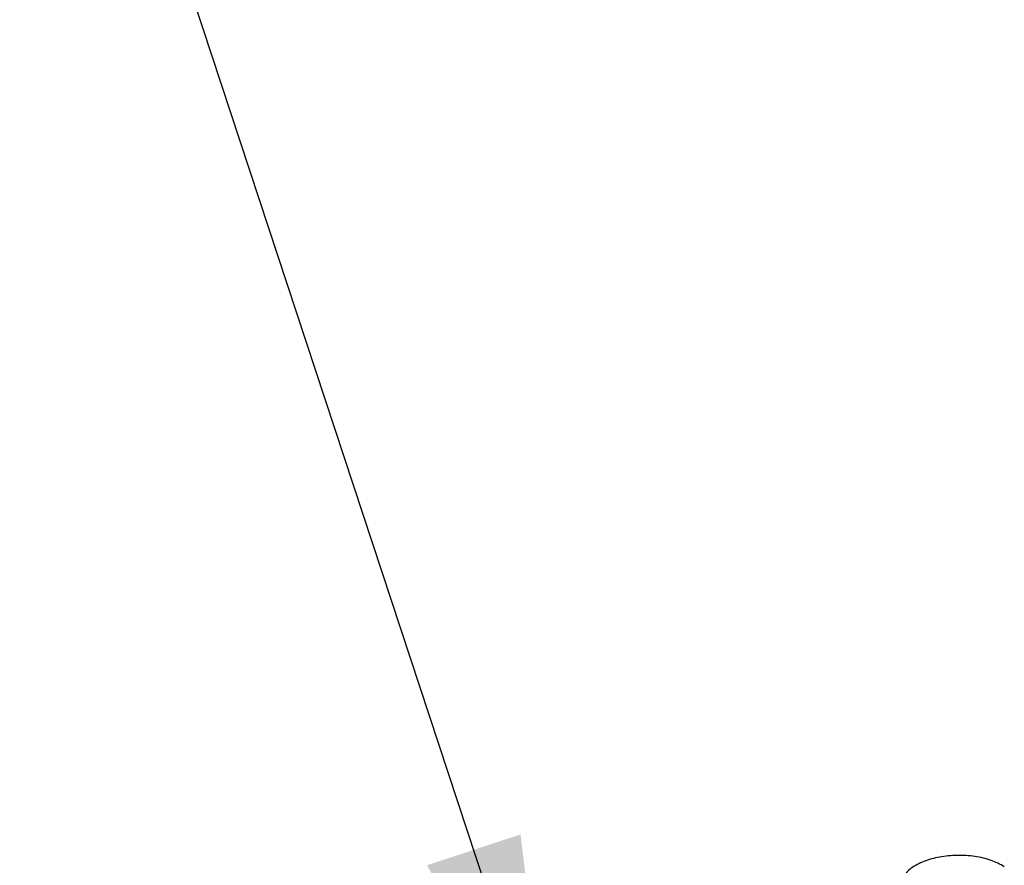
# Model space of a CAD drawing. Header units: millimetres. Extents: x 0 to 4620, y -1280 to 3267.
# Tile 62 of 103: x 2901 to 3011, y 2095 to 2189. Entities that reach past the tile are written whole.
import ezdxf

# ---------------------------------------------------------------- set-up
doc = ezdxf.new("R2010")
doc.units = ezdxf.units.MM
doc.header["$LTSCALE"] = 254.1
doc.layers.get('0').update_dxf_attribs({"linetype": 'CONTINUOUS'})
doc.styles.get("Standard").update_dxf_attribs({"font": 'txt', "width": 0.9})
doc.dimstyles.get("Standard").update_dxf_attribs({"dimtxt": 16.5, "dimasz": 27.5, "dimexe": 1.5, "dimexo": 1.5, "dimtad": 1, "dimzin": 0, "dimdsep": 46, "dimtxsty": 'Standard', "dimblk": '_FILLED', "dimblk1": '_FILLED', "dimblk2": '_FILLED', "dimcen": 0.09, "dimazin": 0, "dimtol": 1, "dimtp": 0.01, "dimtm": 0.01, "dimtfac": 1, "dimtofl": 0, "dimtmove": 0, "dimatfit": 3, "dimldrblk": '_FILLED', "dimfxl": 0, "dimtolj": 1, "dimtzin": 0, "dimarcsym": 0})

# ---------------------------------------------------------------- blocks, each defined once
blk = doc.blocks.new('_FILLED')
at = {"color": 0, "linetype": 'ByBlock'}
blk.add_solid([(0, 0), (-1, 0.2), (-1, -0.2)], dxfattribs=at)

msp = doc.modelspace()

# ---------------------------------------------------------------- linework, layer by layer
at = {"color": 7, "linetype": 'Continuous'}
msp.add_open_spline([(3011.26, 2094.71), (3010.81, 2095.01), (3009.73, 2095.5), (3007.95, 2095.92), (3006, 2096.04), (3004.07, 2095.86), (3002.33, 2095.39), (3001.1, 2094.76), (3000.37, 2094.13), (2999.98, 2093.64), (2999.74, 2093.12), (2999.69, 2092.76), (2999.69, 2092.58)], degree=3, knots=[0, 0, 0, 0, 0.123263, 0.263943, 0.413703, 0.56248, 0.700388, 0.819666, 0.871274, 0.917717, 0.960028, 1, 1, 1, 1], dxfattribs=at)

# ---------------------------------------------------------------- leaders
at = {"color": 2, "linetype": 'Continuous'}
for points in [[(2960.65, 2070.49), (2791.03, 2585.29)], [(2947.33, 2032.43), (2533.23, 2392.12)], [(2907.7, 2034.41), (2444.79, 2178.86)]]:
    msp.add_leader(points, dimstyle='Standard', override={"dimtad": 0}, dxfattribs=at)

doc.saveas('drawing.dxf')
